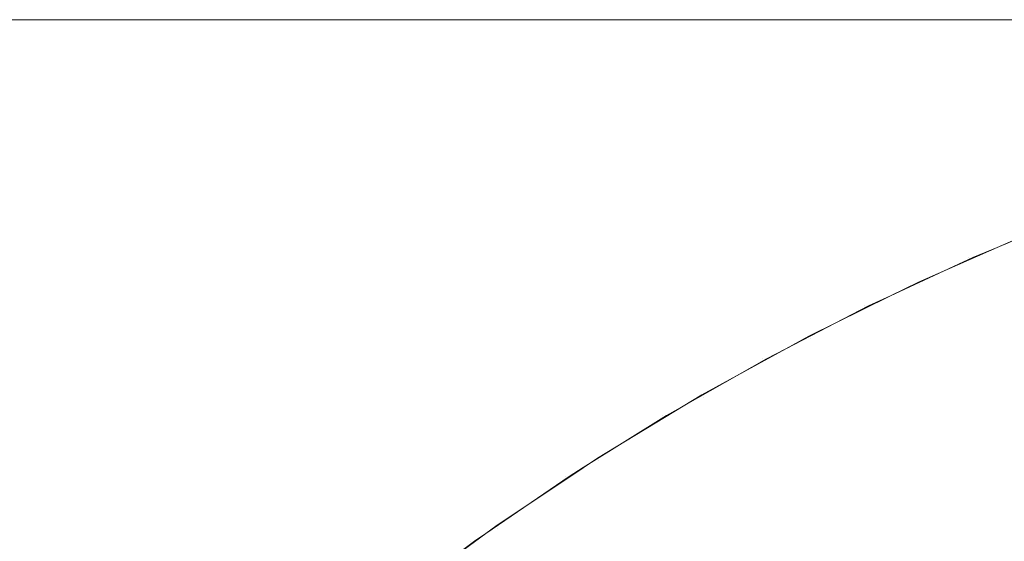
# Model space of a CAD drawing. Header units: centimetres. Extents: x -25.9 to 27.4, y -28.2 to -26.4.
# Tile 148 of 199: x 9.4971 to 9.5322, y -26.3786 to -26.36. Entities that reach past the tile are written whole.
import ezdxf

# ---------------------------------------------------------------- set-up
doc = ezdxf.new("R2010")
doc.units = ezdxf.units.CM
doc.header["$LTSCALE"] = 2.54
doc.layers.add('Lucido design-1', color=7, linetype='Continuous')

# ---------------------------------------------------------------- blocks, each defined once
blk = doc.blocks.new('Gruppo-4-1')
at = {"color": 7, "linetype": 'Continuous', "lineweight": 9}
for points, invisible_edges in [([(27.271439, -26.360047, 540.423108), (27.271439, -26.36, 540.420033), (-25.828561, -26.36, 540.420033), (-25.828561, -26.360047, 540.423108)], 8), ([(9.371439, -26.36, 540.220033), (-25.828561, -26.36, 540.420033), (27.271439, -26.36, 540.420033)], 9), ([(-25.828561, -26.360047, 540.423108), (-25.828561, -26.360114, 540.424394), (27.271439, -26.360114, 540.424394), (27.271439, -26.360047, 540.423108)], 10), ([(27.271439, -26.360261, 540.427254), (27.271439, -26.360114, 540.424394), (-25.828561, -26.360114, 540.424394), (-25.828561, -26.360261, 540.427254)], 10), ([(27.271439, -26.36, 540.420033), (9.379927, -26.36, 540.219853), (9.371439, -26.36, 540.220033)], 9), ([(9.3884, -26.36, 540.219313), (9.379927, -26.36, 540.219853), (27.271439, -26.36, 540.420033)], 10), ([(9.396842, -26.36, 540.218414), (9.3884, -26.36, 540.219313), (27.271439, -26.36, 540.420033)], 10), ([(27.271439, -26.36, 540.420033), (9.405239, -26.36, 540.217157), (9.396842, -26.36, 540.218414)], 9), ([(9.413574, -26.36, 540.215544), (9.405239, -26.36, 540.217157), (27.271439, -26.36, 540.420033)], 10), ([(27.271439, -26.36, 540.420033), (9.421834, -26.36, 540.21358), (9.413574, -26.36, 540.215544)], 9), ([(27.271439, -26.36, 540.420033), (9.430003, -26.36, 540.211267), (9.421834, -26.36, 540.21358)], 9), ([(9.438067, -26.36, 540.208609), (9.430003, -26.36, 540.211267), (27.271439, -26.36, 540.420033)], 10), ([(27.271439, -26.36, 540.420033), (9.44601, -26.36, 540.205611), (9.438067, -26.36, 540.208609)], 9), ([(9.453819, -26.36, 540.202279), (9.44601, -26.36, 540.205611), (27.271439, -26.36, 540.420033)], 10), ([(27.271439, -26.36, 540.420033), (9.461479, -26.36, 540.198619), (9.453819, -26.36, 540.202279)], 9), ([(9.468978, -26.36, 540.194636), (9.461479, -26.36, 540.198619), (27.271439, -26.36, 540.420033)], 10), ([(27.271439, -26.36, 540.420033), (9.4763, -26.36, 540.190339), (9.468978, -26.36, 540.194636)], 9), ([(9.483434, -26.36, 540.185735), (9.4763, -26.36, 540.190339), (27.271439, -26.36, 540.420033)], 10), ([(27.271439, -26.36, 540.420033), (9.490365, -26.36, 540.180833), (9.483434, -26.36, 540.185735)], 9), ([(9.497083, -26.36, 540.175641), (9.490365, -26.36, 540.180833), (27.271439, -26.36, 540.420033)], 10), ([(9.494344, -26.360095, 540.172248), (9.500693, -26.360095, 540.166895), (9.497963, -26.360361, 540.163793), (9.491747, -26.360361, 540.169033)], 15), ([(9.497083, -26.36, 540.175641), (9.503574, -26.36, 540.170168), (9.500693, -26.360095, 540.166895), (9.494344, -26.360095, 540.172248)], 14), ([(9.503574, -26.36, 540.170168), (9.497083, -26.36, 540.175641), (27.271439, -26.36, 540.420033)], 10), ([(9.500693, -26.360095, 540.166895), (9.50681, -26.360095, 540.161277), (9.50395, -26.360361, 540.158294), (9.497963, -26.360361, 540.163793)], 15), ([(9.503574, -26.36, 540.170168), (9.509826, -26.36, 540.164425), (9.50681, -26.360095, 540.161277), (9.500693, -26.360095, 540.166895)], 14), ([(27.271439, -26.36, 540.420033), (9.509826, -26.36, 540.164425), (9.503574, -26.36, 540.170168)], 9), ([(9.50681, -26.360095, 540.161277), (9.512682, -26.360095, 540.155404), (9.509699, -26.360361, 540.152545), (9.50395, -26.360361, 540.158294)], 15), ([(9.509826, -26.36, 540.164425), (9.51583, -26.36, 540.158421), (9.512682, -26.360095, 540.155404), (9.50681, -26.360095, 540.161277)], 14), ([(9.512682, -26.360095, 540.155404), (9.5183, -26.360095, 540.149288), (9.515198, -26.360361, 540.146558), (9.509699, -26.360361, 540.152545)], 15), ([(9.51583, -26.36, 540.158421), (9.509826, -26.36, 540.164425), (27.271439, -26.36, 540.420033)], 10), ([(9.51583, -26.36, 540.158421), (9.521573, -26.36, 540.152168), (9.5183, -26.360095, 540.149288), (9.512682, -26.360095, 540.155404)], 14), ([(9.5183, -26.360095, 540.149288), (9.523654, -26.360095, 540.142938), (9.520438, -26.360361, 540.140342), (9.515198, -26.360361, 540.146558)], 15), ([(27.271439, -26.36, 540.420033), (9.521573, -26.36, 540.152168), (9.51583, -26.36, 540.158421)], 9), ([(9.521573, -26.36, 540.152168), (9.527046, -26.36, 540.145677), (9.523654, -26.360095, 540.142938), (9.5183, -26.360095, 540.149288)], 14), ([(9.523654, -26.360095, 540.142938), (9.528733, -26.360095, 540.136368), (9.52541, -26.360361, 540.13391), (9.520438, -26.360361, 540.140342)], 15), ([(9.527046, -26.36, 540.145677), (9.521573, -26.36, 540.152168), (27.271439, -26.36, 540.420033)], 10), ([(9.527046, -26.36, 540.145677), (9.532238, -26.36, 540.13896), (9.528733, -26.360095, 540.136368), (9.523654, -26.360095, 540.142938)], 14), ([(9.528733, -26.360095, 540.136368), (9.533528, -26.360095, 540.129587), (9.530104, -26.360361, 540.127273), (9.52541, -26.360361, 540.13391)], 15), ([(27.271439, -26.36, 540.420033), (9.532238, -26.36, 540.13896), (9.527046, -26.36, 540.145677)], 9), ([(9.532238, -26.36, 540.13896), (9.537141, -26.36, 540.132028), (9.533528, -26.360095, 540.129587), (9.528733, -26.360095, 540.136368)], 14), ([(9.533528, -26.360095, 540.129587), (9.538032, -26.360095, 540.122609), (9.534513, -26.360361, 540.120442), (9.530104, -26.360361, 540.127273)], 15), ([(-25.828561, -26.360261, 540.427254), (-25.828561, -26.3604, 540.428747), (27.271439, -26.3604, 540.428747), (27.271439, -26.360261, 540.427254)], 10), ([(27.271439, -26.360647, 540.43139), (27.271439, -26.3604, 540.428747), (-25.828561, -26.3604, 540.428747), (-25.828561, -26.360647, 540.43139)], 10), ([(9.491747, -26.360361, 540.169033), (9.497963, -26.360361, 540.163793), (9.495245, -26.360798, 540.160704), (9.489163, -26.360798, 540.165832)], 15), ([(9.497963, -26.360361, 540.163793), (9.50395, -26.360361, 540.158294), (9.501103, -26.360798, 540.155323), (9.495245, -26.360798, 540.160704)], 15), ([(9.50395, -26.360361, 540.158294), (9.509699, -26.360361, 540.152545), (9.506728, -26.360798, 540.149698), (9.501103, -26.360798, 540.155323)], 15), ([(9.509699, -26.360361, 540.152545), (9.515198, -26.360361, 540.146558), (9.51211, -26.360798, 540.143839), (9.506728, -26.360798, 540.149698)], 15), ([(9.515198, -26.360361, 540.146558), (9.520438, -26.360361, 540.140342), (9.517237, -26.360798, 540.137758), (9.51211, -26.360798, 540.143839)], 15), ([(9.520438, -26.360361, 540.140342), (9.52541, -26.360361, 540.13391), (9.522102, -26.360798, 540.131464), (9.517237, -26.360798, 540.137758)], 15), ([(9.52541, -26.360361, 540.13391), (9.530104, -26.360361, 540.127273), (9.526696, -26.360798, 540.124969), (9.522102, -26.360798, 540.131464)], 15), ([(9.530104, -26.360361, 540.127273), (9.534513, -26.360361, 540.120442), (9.531009, -26.360798, 540.118285), (9.526696, -26.360798, 540.124969)], 15), ([(9.534513, -26.360361, 540.120442), (9.538627, -26.360361, 540.113431), (9.535036, -26.360798, 540.111424), (9.531009, -26.360798, 540.118285)], 15), ([(-25.828561, -26.360647, 540.43139), (-25.828561, -26.360876, 540.433083), (27.271439, -26.360876, 540.433083), (27.271439, -26.360647, 540.43139)], 10), ([(27.271439, -26.361205, 540.435511), (27.271439, -26.360876, 540.433083), (-25.828561, -26.360876, 540.433083), (-25.828561, -26.361205, 540.435511)], 10), ([(9.495245, -26.360798, 540.160704), (9.501103, -26.360798, 540.155323), (9.498274, -26.361404, 540.152371), (9.492543, -26.361404, 540.157635)], 15), ([(9.501103, -26.360798, 540.155323), (9.506728, -26.360798, 540.149698), (9.503776, -26.361404, 540.146869), (9.498274, -26.361404, 540.152371)], 15), ([(9.506728, -26.360798, 540.149698), (9.51211, -26.360798, 540.143839), (9.50904, -26.361404, 540.141138), (9.503776, -26.361404, 540.146869)], 15), ([(9.51211, -26.360798, 540.143839), (9.517237, -26.360798, 540.137758), (9.514056, -26.361404, 540.135189), (9.50904, -26.361404, 540.141138)], 15), ([(9.517237, -26.360798, 540.137758), (9.522102, -26.360798, 540.131464), (9.518814, -26.361404, 540.129032), (9.514056, -26.361404, 540.135189)], 15), ([(9.522102, -26.360798, 540.131464), (9.526696, -26.360798, 540.124969), (9.523308, -26.361404, 540.122679), (9.518814, -26.361404, 540.129032)], 15), ([(9.526696, -26.360798, 540.124969), (9.531009, -26.360798, 540.118285), (9.527527, -26.361404, 540.116141), (9.523308, -26.361404, 540.122679)], 15), ([(9.531009, -26.360798, 540.118285), (9.535036, -26.360798, 540.111424), (9.531466, -26.361404, 540.10943), (9.527527, -26.361404, 540.116141)], 15), ([(9.535036, -26.360798, 540.111424), (9.538767, -26.360798, 540.104399), (9.535115, -26.361404, 540.102558), (9.531466, -26.361404, 540.10943)], 15), ([(-25.828561, -26.361205, 540.435511), (-25.828561, -26.36154, 540.437394), (27.271439, -26.36154, 540.437394), (27.271439, -26.361205, 540.435511)], 10), ([(27.271439, -26.361935, 540.439608), (27.271439, -26.36154, 540.437394), (-25.828561, -26.36154, 540.437394), (-25.828561, -26.361935, 540.439608)], 10), ([(9.492543, -26.361404, 540.157635), (9.498274, -26.361404, 540.152371), (9.495466, -26.362177, 540.149442), (9.489862, -26.362177, 540.154589)], 15), ([(9.498274, -26.361404, 540.152371), (9.503776, -26.361404, 540.146869), (9.500847, -26.362177, 540.144061), (9.495466, -26.362177, 540.149442)], 15), ([(9.503776, -26.361404, 540.146869), (9.50904, -26.361404, 540.141138), (9.505994, -26.362177, 540.138457), (9.500847, -26.362177, 540.144061)], 15), ([(9.50904, -26.361404, 540.141138), (9.514056, -26.361404, 540.135189), (9.510899, -26.362177, 540.13264), (9.505994, -26.362177, 540.138457)], 15), ([(9.514056, -26.361404, 540.135189), (9.518814, -26.361404, 540.129032), (9.515552, -26.362177, 540.126619), (9.510899, -26.362177, 540.13264)], 15), ([(9.518814, -26.361404, 540.129032), (9.523308, -26.361404, 540.122679), (9.519946, -26.362177, 540.120407), (9.515552, -26.362177, 540.126619)], 15), ([(9.523308, -26.361404, 540.122679), (9.527527, -26.361404, 540.116141), (9.524072, -26.362177, 540.114014), (9.519946, -26.362177, 540.120407)], 15), ([(9.527527, -26.361404, 540.116141), (9.531466, -26.361404, 540.10943), (9.527924, -26.362177, 540.107451), (9.524072, -26.362177, 540.114014)], 15), ([(9.531466, -26.361404, 540.10943), (9.535115, -26.361404, 540.102558), (9.531493, -26.362177, 540.100731), (9.527924, -26.362177, 540.107451)], 15), ([(9.535115, -26.361404, 540.102558), (9.53847, -26.361404, 540.095537), (9.534773, -26.362177, 540.093865), (9.531493, -26.362177, 540.100731)], 15), ([(-25.828561, -26.361935, 540.439608), (-25.828561, -26.362392, 540.441673), (27.271439, -26.362392, 540.441673), (27.271439, -26.361935, 540.439608)], 10), ([(9.495466, -26.362177, 540.149442), (9.500847, -26.362177, 540.144061), (9.497946, -26.363117, 540.141281), (9.492686, -26.363117, 540.146541)], 15), ([(9.500847, -26.362177, 540.144061), (9.505994, -26.362177, 540.138457), (9.502978, -26.363117, 540.135802), (9.497946, -26.363117, 540.141281)], 15), ([(9.505994, -26.362177, 540.138457), (9.510899, -26.362177, 540.13264), (9.507772, -26.363117, 540.130115), (9.502978, -26.363117, 540.135802)], 15), ([(9.510899, -26.362177, 540.13264), (9.515552, -26.362177, 540.126619), (9.512322, -26.363117, 540.12423), (9.507772, -26.363117, 540.130115)], 15), ([(9.515552, -26.362177, 540.126619), (9.519946, -26.362177, 540.120407), (9.516617, -26.363117, 540.118157), (9.512322, -26.363117, 540.12423)], 15), ([(9.519946, -26.362177, 540.120407), (9.524072, -26.362177, 540.114014), (9.520651, -26.363117, 540.111907), (9.516617, -26.363117, 540.118157)], 15), ([(9.524072, -26.362177, 540.114014), (9.527924, -26.362177, 540.107451), (9.524415, -26.363117, 540.105491), (9.520651, -26.363117, 540.111907)], 15), ([(9.527924, -26.362177, 540.107451), (9.531493, -26.362177, 540.100731), (9.527904, -26.363117, 540.098922), (9.524415, -26.363117, 540.105491)], 15), ([(9.531493, -26.362177, 540.100731), (9.534773, -26.362177, 540.093865), (9.531112, -26.363117, 540.09221), (9.527904, -26.363117, 540.098922)], 15), ([(9.534773, -26.362177, 540.093865), (9.53776, -26.362177, 540.086867), (9.534031, -26.363117, 540.085368), (9.531112, -26.363117, 540.09221)], 15), ([(27.271439, -26.362835, 540.443675), (27.271439, -26.362392, 540.441673), (-25.828561, -26.362392, 540.441673), (-25.828561, -26.362835, 540.443675)], 10), ([(-25.828561, -26.362835, 540.443675), (-25.828561, -26.363428, 540.44591), (27.271439, -26.363428, 540.44591), (27.271439, -26.362835, 540.443675)], 10), ([(9.492686, -26.363117, 540.146541), (9.497946, -26.363117, 540.141281), (9.495078, -26.36422, 540.138532), (9.489937, -26.36422, 540.143672)], 15), ([(9.497946, -26.363117, 540.141281), (9.502978, -26.363117, 540.135802), (9.499995, -26.36422, 540.133178), (9.495078, -26.36422, 540.138532)], 15), ([(9.502978, -26.363117, 540.135802), (9.507772, -26.363117, 540.130115), (9.504681, -26.36422, 540.12762), (9.499995, -26.36422, 540.133178)], 15), ([(9.507772, -26.363117, 540.130115), (9.512322, -26.363117, 540.12423), (9.509127, -26.36422, 540.121868), (9.504681, -26.36422, 540.12762)], 15), ([(9.512322, -26.363117, 540.12423), (9.516617, -26.363117, 540.118157), (9.513325, -26.36422, 540.115932), (9.509127, -26.36422, 540.121868)], 15), ([(9.516617, -26.363117, 540.118157), (9.520651, -26.363117, 540.111907), (9.517268, -26.36422, 540.109824), (9.513325, -26.36422, 540.115932)], 15), ([(9.520651, -26.363117, 540.111907), (9.524415, -26.363117, 540.105491), (9.520947, -26.36422, 540.103554), (9.517268, -26.36422, 540.109824)], 15), ([(9.524415, -26.363117, 540.105491), (9.527904, -26.363117, 540.098922), (9.524357, -26.36422, 540.097133), (9.520947, -26.36422, 540.103554)], 15), ([(9.527904, -26.363117, 540.098922), (9.531112, -26.363117, 540.09221), (9.527491, -26.36422, 540.090574), (9.524357, -26.36422, 540.097133)], 15), ([(9.531112, -26.363117, 540.09221), (9.534031, -26.363117, 540.085368), (9.530345, -26.36422, 540.083887), (9.527491, -26.36422, 540.090574)], 15), ([(9.534031, -26.363117, 540.085368), (9.536657, -26.363117, 540.078409), (9.532911, -26.36422, 540.077085), (9.530345, -26.36422, 540.083887)], 15), ([(27.271439, -26.363905, 540.447705), (27.271439, -26.363428, 540.44591), (-25.828561, -26.363428, 540.44591), (-25.828561, -26.363905, 540.447705)], 10), ([(-25.828561, -26.363905, 540.447705), (-25.828561, -26.364648, 540.450098), (27.271439, -26.364648, 540.450098), (27.271439, -26.363905, 540.447705)], 10), ([(9.495078, -26.36422, 540.138532), (9.499995, -26.36422, 540.133178), (9.497052, -26.365486, 540.130587), (9.492247, -26.365486, 540.135819)], 15), ([(9.499995, -26.36422, 540.133178), (9.504681, -26.36422, 540.12762), (9.501631, -26.365486, 540.125157), (9.497052, -26.365486, 540.130587)], 15), ([(9.504681, -26.36422, 540.12762), (9.509127, -26.36422, 540.121868), (9.505975, -26.365486, 540.119536), (9.501631, -26.365486, 540.125157)], 15), ([(9.509127, -26.36422, 540.121868), (9.513325, -26.36422, 540.115932), (9.510077, -26.365486, 540.113737), (9.505975, -26.365486, 540.119536)], 15), ([(9.513325, -26.36422, 540.115932), (9.517268, -26.36422, 540.109824), (9.513929, -26.365486, 540.107768), (9.510077, -26.365486, 540.113737)], 15), ([(9.517268, -26.36422, 540.109824), (9.520947, -26.36422, 540.103554), (9.517524, -26.365486, 540.101642), (9.513929, -26.365486, 540.107768)], 15), ([(9.520947, -26.36422, 540.103554), (9.524357, -26.36422, 540.097133), (9.520856, -26.365486, 540.095368), (9.517524, -26.365486, 540.101642)], 15), ([(9.524357, -26.36422, 540.097133), (9.527491, -26.36422, 540.090574), (9.523919, -26.365486, 540.088959), (9.520856, -26.365486, 540.095368)], 15), ([(9.527491, -26.36422, 540.090574), (9.530345, -26.36422, 540.083887), (9.526707, -26.365486, 540.082425), (9.523919, -26.365486, 540.088959)], 15), ([(9.530345, -26.36422, 540.083887), (9.532911, -26.36422, 540.077085), (9.529215, -26.365486, 540.075779), (9.526707, -26.365486, 540.082425)], 15), ([(9.532911, -26.36422, 540.077085), (9.535187, -26.36422, 540.070181), (9.531439, -26.365486, 540.069033), (9.529215, -26.365486, 540.075779)], 15), ([(9.535187, -26.36422, 540.070181), (9.537168, -26.36422, 540.063186), (9.533374, -26.365486, 540.062198), (9.531439, -26.365486, 540.069033)], 15), ([(27.271439, -26.365143, 540.45169), (27.271439, -26.364648, 540.450098), (-25.828561, -26.364648, 540.450098), (-25.828561, -26.365143, 540.45169)], 10), ([(-25.828561, -26.365143, 540.45169), (-25.828561, -26.36605, 540.454229), (27.271439, -26.36605, 540.454229), (27.271439, -26.365143, 540.45169)], 10), ([(9.497052, -26.365486, 540.130587), (9.501631, -26.365486, 540.125157), (9.498626, -26.36691, 540.12273), (9.494153, -26.36691, 540.128036)], 15), ([(9.501631, -26.365486, 540.125157), (9.505975, -26.365486, 540.119536), (9.50287, -26.36691, 540.11724), (9.498626, -26.36691, 540.12273)], 15), ([(9.505975, -26.365486, 540.119536), (9.510077, -26.365486, 540.113737), (9.506878, -26.36691, 540.111574), (9.50287, -26.36691, 540.11724)], 15), ([(9.510077, -26.365486, 540.113737), (9.513929, -26.365486, 540.107768), (9.510641, -26.36691, 540.105743), (9.506878, -26.36691, 540.111574)], 15), ([(9.513929, -26.365486, 540.107768), (9.517524, -26.365486, 540.101642), (9.514153, -26.36691, 540.099758), (9.510641, -26.36691, 540.105743)], 15), ([(9.517524, -26.365486, 540.101642), (9.520856, -26.365486, 540.095368), (9.517408, -26.36691, 540.09363), (9.514153, -26.36691, 540.099758)], 15), ([(9.520856, -26.365486, 540.095368), (9.523919, -26.365486, 540.088959), (9.5204, -26.36691, 540.087368), (9.517408, -26.36691, 540.09363)], 15), ([(9.523919, -26.365486, 540.088959), (9.526707, -26.365486, 540.082425), (9.523123, -26.36691, 540.080985), (9.5204, -26.36691, 540.087368)], 15), ([(9.526707, -26.365486, 540.082425), (9.529215, -26.365486, 540.075779), (9.525574, -26.36691, 540.074493), (9.523123, -26.36691, 540.080985)], 15), ([(9.529215, -26.365486, 540.075779), (9.531439, -26.365486, 540.069033), (9.527746, -26.36691, 540.067902), (9.525574, -26.36691, 540.074493)], 15), ([(9.531439, -26.365486, 540.069033), (9.533374, -26.365486, 540.062198), (9.529637, -26.36691, 540.061225), (9.527746, -26.36691, 540.067902)], 15), ([(9.533374, -26.365486, 540.062198), (9.535018, -26.365486, 540.055287), (9.531242, -26.36691, 540.054474), (9.529637, -26.36691, 540.061225)], 15), ([(9.535018, -26.365486, 540.055287), (9.536366, -26.365486, 540.048313), (9.53256, -26.36691, 540.04766), (9.531242, -26.36691, 540.054474)], 15), ([(27.271439, -26.366548, 540.455624), (27.271439, -26.36605, 540.454229), (-25.828561, -26.36605, 540.454229), (-25.828561, -26.366548, 540.455624)], 10), ([(-25.828561, -26.366548, 540.455624), (-25.828561, -26.367629, 540.458295), (27.271439, -26.367629, 540.458295), (27.271439, -26.366548, 540.455624)], 10), ([(9.494153, -26.36691, 540.128036), (9.498626, -26.36691, 540.12273), (9.495672, -26.36849, 540.120345), (9.491303, -26.36849, 540.125527)], 15), ([(9.498626, -26.36691, 540.12273), (9.50287, -26.36691, 540.11724), (9.499818, -26.36849, 540.114982), (9.495672, -26.36849, 540.120345)], 15), ([(9.50287, -26.36691, 540.11724), (9.506878, -26.36691, 540.111574), (9.503732, -26.36849, 540.109448), (9.499818, -26.36849, 540.114982)], 15), ([(9.506878, -26.36691, 540.111574), (9.510641, -26.36691, 540.105743), (9.507408, -26.36849, 540.103753), (9.503732, -26.36849, 540.109448)], 15), ([(9.510641, -26.36691, 540.105743), (9.514153, -26.36691, 540.099758), (9.510838, -26.36849, 540.097907), (9.507408, -26.36849, 540.103753)], 15), ([(9.514153, -26.36691, 540.099758), (9.517408, -26.36691, 540.09363), (9.514018, -26.36849, 540.09192), (9.510838, -26.36849, 540.097907)], 15), ([(9.517408, -26.36691, 540.09363), (9.5204, -26.36691, 540.087368), (9.51694, -26.36849, 540.085804), (9.514018, -26.36849, 540.09192)], 15), ([(9.5204, -26.36691, 540.087368), (9.523123, -26.36691, 540.080985), (9.5196, -26.36849, 540.07957), (9.51694, -26.36849, 540.085804)], 15), ([(9.523123, -26.36691, 540.080985), (9.525574, -26.36691, 540.074493), (9.521994, -26.36849, 540.073228), (9.5196, -26.36849, 540.07957)], 15), ([(9.525574, -26.36691, 540.074493), (9.527746, -26.36691, 540.067902), (9.524116, -26.36849, 540.06679), (9.521994, -26.36849, 540.073228)], 15), ([(9.527746, -26.36691, 540.067902), (9.529637, -26.36691, 540.061225), (9.525963, -26.36849, 540.060268), (9.524116, -26.36849, 540.06679)], 15), ([(9.529637, -26.36691, 540.061225), (9.531242, -26.36691, 540.054474), (9.527531, -26.36849, 540.053674), (9.525963, -26.36849, 540.060268)], 15), ([(9.531242, -26.36691, 540.054474), (9.53256, -26.36691, 540.04766), (9.528818, -26.36849, 540.047019), (9.527531, -26.36849, 540.053674)], 15), ([(9.53256, -26.36691, 540.04766), (9.533587, -26.36691, 540.040797), (9.529822, -26.36849, 540.040315), (9.528818, -26.36849, 540.047019)], 15), ([(9.533587, -26.36691, 540.040797), (9.534323, -26.36691, 540.033897), (9.53054, -26.36849, 540.033575), (9.529822, -26.36849, 540.040315)], 15), ([(9.534323, -26.36691, 540.033897), (9.534764, -26.36691, 540.026971), (9.530971, -26.36849, 540.02681), (9.53054, -26.36849, 540.033575)], 15), ([(9.530971, -26.36849, 540.02681), (9.534764, -26.36691, 540.026971), (9.534912, -26.36691, 540.020033), (9.531979, -26.368131, 540.020033)], 11), ([(9.53317, -26.367612, 539.820033), (9.531979, -26.368131, 540.020033), (9.534912, -26.36691, 540.020033)], 9), ([(9.53317, -26.367612, 539.820033), (9.531982, -26.368135, 539.820033), (9.531979, -26.368131, 540.020033)], 10), ([(9.531982, -26.368135, 539.820033), (9.53317, -26.367612, 539.820033), (9.533207, -26.3677, 539.815674)], 10), ([(27.271439, -26.368117, 540.459498), (27.271439, -26.367629, 540.458295), (-25.828561, -26.367629, 540.458295), (-25.828561, -26.368117, 540.459498)], 10), ([(9.533207, -26.3677, 539.815674), (9.529217, -26.369455, 539.815674), (9.529177, -26.369369, 539.820033), (9.531982, -26.368135, 539.820033)], 11), ([(9.529217, -26.369455, 539.815674), (9.533207, -26.3677, 539.815674), (9.533308, -26.367946, 539.811541), (9.529329, -26.369697, 539.811541)], 15), ([(9.529329, -26.369697, 539.811541), (9.533308, -26.367946, 539.811541), (9.533476, -26.368349, 539.807427), (9.529514, -26.370092, 539.807427)], 15), ([(-25.828561, -26.368117, 540.459498), (-25.828561, -26.369385, 540.462288), (27.271439, -26.369385, 540.462288), (27.271439, -26.368117, 540.459498)], 10), ([(9.531115, -26.36849, 540.020033), (9.531982, -26.368135, 539.820033), (9.529177, -26.369369, 539.820033)], 9), ([(9.531979, -26.368131, 540.020033), (9.531115, -26.36849, 540.020033), (9.530971, -26.36849, 540.02681)], 10), ([(9.531115, -26.36849, 540.020033), (9.531979, -26.368131, 540.020033), (9.531982, -26.368135, 539.820033)], 10), ([(9.495672, -26.36849, 540.120345), (9.499818, -26.36849, 540.114982), (9.496823, -26.370224, 540.112767), (9.492774, -26.370224, 540.118005)], 15), ([(9.499818, -26.36849, 540.114982), (9.503732, -26.36849, 540.109448), (9.500645, -26.370224, 540.107362), (9.496823, -26.370224, 540.112767)], 15), ([(9.503732, -26.36849, 540.109448), (9.507408, -26.36849, 540.103753), (9.504235, -26.370224, 540.1018), (9.500645, -26.370224, 540.107362)], 15), ([(9.507408, -26.36849, 540.103753), (9.510838, -26.36849, 540.097907), (9.507586, -26.370224, 540.09609), (9.504235, -26.370224, 540.1018)], 15), ([(9.510838, -26.36849, 540.097907), (9.514018, -26.36849, 540.09192), (9.510691, -26.370224, 540.090243), (9.507586, -26.370224, 540.09609)], 15), ([(9.514018, -26.36849, 540.09192), (9.51694, -26.36849, 540.085804), (9.513546, -26.370224, 540.08427), (9.510691, -26.370224, 540.090243)], 15), ([(9.51694, -26.36849, 540.085804), (9.5196, -26.36849, 540.07957), (9.516144, -26.370224, 540.078181), (9.513546, -26.370224, 540.08427)], 15), ([(9.5196, -26.36849, 540.07957), (9.521994, -26.36849, 540.073228), (9.518481, -26.370224, 540.071987), (9.516144, -26.370224, 540.078181)], 15), ([(9.521994, -26.36849, 540.073228), (9.524116, -26.36849, 540.06679), (9.520554, -26.370224, 540.065699), (9.518481, -26.370224, 540.071987)], 15), ([(9.524116, -26.36849, 540.06679), (9.525963, -26.36849, 540.060268), (9.522357, -26.370224, 540.05933), (9.520554, -26.370224, 540.065699)], 15), ([(9.525963, -26.36849, 540.060268), (9.527531, -26.36849, 540.053674), (9.523889, -26.370224, 540.052889), (9.522357, -26.370224, 540.05933)], 15), ([(9.527531, -26.36849, 540.053674), (9.528818, -26.36849, 540.047019), (9.525146, -26.370224, 540.046389), (9.523889, -26.370224, 540.052889)], 15), ([(9.528818, -26.36849, 540.047019), (9.529822, -26.36849, 540.040315), (9.526126, -26.370224, 540.039842), (9.525146, -26.370224, 540.046389)], 15), ([(9.529822, -26.36849, 540.040315), (9.53054, -26.36849, 540.033575), (9.526828, -26.370224, 540.033259), (9.526126, -26.370224, 540.039842)], 15), ([(9.53054, -26.36849, 540.033575), (9.530971, -26.36849, 540.02681), (9.527249, -26.370224, 540.026652), (9.526828, -26.370224, 540.033259)], 15), ([(9.527249, -26.370224, 540.026652), (9.530971, -26.36849, 540.02681), (9.531115, -26.36849, 540.020033), (9.52817, -26.369861, 540.020033)], 11), ([(9.529177, -26.369369, 539.820033), (9.52817, -26.369861, 540.020033), (9.531115, -26.36849, 540.020033)], 9), ([(9.529514, -26.370092, 539.807427), (9.533476, -26.368349, 539.807427), (9.533707, -26.368909, 539.803337), (9.52977, -26.370641, 539.803337)], 15), ([(9.52977, -26.370641, 539.803337), (9.533707, -26.368909, 539.803337), (9.534003, -26.369624, 539.79928), (9.530097, -26.371342, 539.79928)], 15), ([(9.529177, -26.369369, 539.820033), (9.528172, -26.369865, 539.820033), (9.52817, -26.369861, 540.020033)], 10), ([(9.528172, -26.369865, 539.820033), (9.529177, -26.369369, 539.820033), (9.529217, -26.369455, 539.815674)], 10), ([(27.271439, -26.369848, 540.463308), (27.271439, -26.369385, 540.462288), (-25.828561, -26.369385, 540.462288), (-25.828561, -26.369848, 540.463308)], 10), ([(9.529217, -26.369455, 539.815674), (9.525308, -26.371383, 539.815674), (9.525264, -26.371299, 539.820033), (9.528172, -26.369865, 539.820033)], 11), ([(9.525308, -26.371383, 539.815674), (9.529217, -26.369455, 539.815674), (9.529329, -26.369697, 539.811541), (9.525431, -26.371619, 539.811541)], 15), ([(9.525431, -26.371619, 539.811541), (9.529329, -26.369697, 539.811541), (9.529514, -26.370092, 539.807427), (9.525632, -26.372007, 539.807427)], 15), ([(9.530097, -26.371342, 539.79928), (9.534003, -26.369624, 539.79928), (9.534363, -26.370492, 539.795262), (9.530494, -26.372194, 539.795262)], 15), ([(-25.828561, -26.369848, 540.463308), (-25.828561, -26.371313, 540.466201), (27.271439, -26.371313, 540.466201), (27.271439, -26.369848, 540.463308)], 10), ([(9.52739, -26.370224, 540.020033), (9.528172, -26.369865, 539.820033), (9.525264, -26.371299, 539.820033)], 9), ([(9.52817, -26.369861, 540.020033), (9.52739, -26.370224, 540.020033), (9.527249, -26.370224, 540.026652)], 10), ([(9.52739, -26.370224, 540.020033), (9.52817, -26.369861, 540.020033), (9.528172, -26.369865, 539.820033)], 10), ([(9.496823, -26.370224, 540.112767), (9.500645, -26.370224, 540.107362), (9.497623, -26.372108, 540.105319), (9.49389, -26.372108, 540.110598)], 15), ([(9.500645, -26.370224, 540.107362), (9.504235, -26.370224, 540.1018), (9.501129, -26.372108, 540.099887), (9.497623, -26.372108, 540.105319)], 15), ([(9.504235, -26.370224, 540.1018), (9.507586, -26.370224, 540.09609), (9.504401, -26.372108, 540.094311), (9.501129, -26.372108, 540.099887)], 15), ([(9.507586, -26.370224, 540.09609), (9.510691, -26.370224, 540.090243), (9.507434, -26.372108, 540.088601), (9.504401, -26.372108, 540.094311)], 15), ([(9.510691, -26.370224, 540.090243), (9.513546, -26.370224, 540.08427), (9.510222, -26.372108, 540.082767), (9.507434, -26.372108, 540.088601)], 15), ([(9.513546, -26.370224, 540.08427), (9.516144, -26.370224, 540.078181), (9.512759, -26.372108, 540.076821), (9.510222, -26.372108, 540.082767)], 15), ([(9.516144, -26.370224, 540.078181), (9.518481, -26.370224, 540.071987), (9.515042, -26.372108, 540.070772), (9.512759, -26.372108, 540.076821)], 15), ([(9.518481, -26.370224, 540.071987), (9.520554, -26.370224, 540.065699), (9.517066, -26.372108, 540.064631), (9.515042, -26.372108, 540.070772)], 15), ([(9.520554, -26.370224, 540.065699), (9.522357, -26.370224, 540.05933), (9.518827, -26.372108, 540.05841), (9.517066, -26.372108, 540.064631)], 15), ([(9.522357, -26.370224, 540.05933), (9.523889, -26.370224, 540.052889), (9.520323, -26.372108, 540.052121), (9.518827, -26.372108, 540.05841)], 15), ([(9.523889, -26.370224, 540.052889), (9.525146, -26.370224, 540.046389), (9.521551, -26.372108, 540.045773), (9.520323, -26.372108, 540.052121)], 15), ([(9.525146, -26.370224, 540.046389), (9.526126, -26.370224, 540.039842), (9.522508, -26.372108, 540.039379), (9.521551, -26.372108, 540.045773)], 15), ([(9.526126, -26.370224, 540.039842), (9.526828, -26.370224, 540.033259), (9.523193, -26.372108, 540.03295), (9.522508, -26.372108, 540.039379)], 15), ([(9.526828, -26.370224, 540.033259), (9.527249, -26.370224, 540.026652), (9.523605, -26.372108, 540.026497), (9.523193, -26.372108, 540.03295)], 15), ([(9.523605, -26.372108, 540.026497), (9.527249, -26.370224, 540.026652), (9.52739, -26.370224, 540.020033), (9.524433, -26.371751, 540.020033)], 11), ([(9.525264, -26.371299, 539.820033), (9.524433, -26.371751, 540.020033), (9.52739, -26.370224, 540.020033)], 9), ([(9.525632, -26.372007, 539.807427), (9.529514, -26.370092, 539.807427), (9.52977, -26.370641, 539.803337), (9.525912, -26.372544, 539.803337)], 15), ([(9.525912, -26.372544, 539.803337), (9.52977, -26.370641, 539.803337), (9.530097, -26.371342, 539.79928), (9.526269, -26.37323, 539.79928)], 15), ([(9.530494, -26.372194, 539.795262), (9.534363, -26.370492, 539.795262), (9.534785, -26.371511, 539.791289), (9.53096, -26.373194, 539.791289)], 15), ([(27.271439, -26.371739, 540.467045), (27.271439, -26.371313, 540.466201), (-25.828561, -26.371313, 540.466201), (-25.828561, -26.371739, 540.467045)], 10), ([(9.525308, -26.371383, 539.815674), (9.521486, -26.37348, 539.815674), (9.521439, -26.373397, 539.820033), (9.524435, -26.371754, 539.820033)], 11), ([(9.521486, -26.37348, 539.815674), (9.525308, -26.371383, 539.815674), (9.525431, -26.371619, 539.811541), (9.521619, -26.37371, 539.811541)], 15), ([(9.525264, -26.371299, 539.820033), (9.524435, -26.371754, 539.820033), (9.524433, -26.371751, 540.020033)], 10), ([(9.524435, -26.371754, 539.820033), (9.525264, -26.371299, 539.820033), (9.525308, -26.371383, 539.815674)], 10), ([(9.526269, -26.37323, 539.79928), (9.530097, -26.371342, 539.79928), (9.530494, -26.372194, 539.795262), (9.526703, -26.374064, 539.795262)], 15), ([(-25.828561, -26.371739, 540.467045), (-25.828561, -26.373409, 540.470027), (27.271439, -26.373409, 540.470027), (27.271439, -26.371739, 540.467045)], 10), ([(9.523742, -26.372108, 540.020033), (9.524435, -26.371754, 539.820033), (9.521439, -26.373397, 539.820033)], 9), ([(9.521619, -26.37371, 539.811541), (9.525431, -26.371619, 539.811541), (9.525632, -26.372007, 539.807427), (9.521837, -26.374088, 539.807427)], 15), ([(9.524433, -26.371751, 540.020033), (9.523742, -26.372108, 540.020033), (9.523605, -26.372108, 540.026497)], 10), ([(9.523742, -26.372108, 540.020033), (9.524433, -26.371751, 540.020033), (9.524435, -26.371754, 539.820033)], 10), ([(9.53096, -26.373194, 539.791289), (9.534785, -26.371511, 539.791289), (9.535269, -26.37268, 539.787368), (9.531495, -26.374341, 539.787368)], 15), ([(9.49389, -26.372108, 540.110598), (9.497623, -26.372108, 540.105319), (9.49467, -26.374138, 540.103324), (9.491024, -26.374138, 540.108479)], 15), ([(9.497623, -26.372108, 540.105319), (9.501129, -26.372108, 540.099887), (9.498094, -26.374138, 540.098018), (9.49467, -26.374138, 540.103324)], 15), ([(9.501129, -26.372108, 540.099887), (9.504401, -26.372108, 540.094311), (9.50129, -26.374138, 540.092573), (9.498094, -26.374138, 540.098018)], 15), ([(9.504401, -26.372108, 540.094311), (9.507434, -26.372108, 540.088601), (9.504251, -26.374138, 540.086996), (9.50129, -26.374138, 540.092573)], 15), ([(9.507434, -26.372108, 540.088601), (9.510222, -26.372108, 540.082767), (9.506974, -26.374138, 540.081299), (9.504251, -26.374138, 540.086996)], 15), ([(9.510222, -26.372108, 540.082767), (9.512759, -26.372108, 540.076821), (9.509452, -26.374138, 540.075492), (9.506974, -26.374138, 540.081299)], 15), ([(9.512759, -26.372108, 540.076821), (9.515042, -26.372108, 540.070772), (9.511681, -26.374138, 540.069584), (9.509452, -26.374138, 540.075492)], 15), ([(9.515042, -26.372108, 540.070772), (9.517066, -26.372108, 540.064631), (9.513658, -26.374138, 540.063588), (9.511681, -26.374138, 540.069584)], 15), ([(9.517066, -26.372108, 540.064631), (9.518827, -26.372108, 540.05841), (9.515378, -26.374138, 540.057512), (9.513658, -26.374138, 540.063588)], 15), ([(9.518827, -26.372108, 540.05841), (9.520323, -26.372108, 540.052121), (9.516839, -26.374138, 540.05137), (9.515378, -26.374138, 540.057512)], 15), ([(9.520323, -26.372108, 540.052121), (9.521551, -26.372108, 540.045773), (9.518038, -26.374138, 540.04517), (9.516839, -26.374138, 540.05137)], 15), ([(9.521551, -26.372108, 540.045773), (9.522508, -26.372108, 540.039379), (9.518973, -26.374138, 540.038926), (9.518038, -26.374138, 540.04517)], 15), ([(9.522508, -26.372108, 540.039379), (9.523193, -26.372108, 540.03295), (9.519642, -26.374138, 540.032647), (9.518973, -26.374138, 540.038926)], 15), ([(9.523193, -26.372108, 540.03295), (9.523605, -26.372108, 540.026497), (9.520044, -26.374138, 540.026346), (9.519642, -26.374138, 540.032647)], 15), ([(9.520044, -26.374138, 540.026346), (9.523605, -26.372108, 540.026497), (9.523742, -26.372108, 540.020033), (9.520775, -26.373798, 540.020033)], 11), ([(9.521439, -26.373397, 539.820033), (9.520775, -26.373798, 540.020033), (9.523742, -26.372108, 540.020033)], 9), ([(9.521837, -26.374088, 539.807427), (9.525632, -26.372007, 539.807427), (9.525912, -26.372544, 539.803337), (9.52214, -26.374613, 539.803337)], 15), ([(9.526703, -26.374064, 539.795262), (9.530494, -26.372194, 539.795262), (9.53096, -26.373194, 539.791289), (9.527212, -26.375042, 539.791289)], 15), ([(9.52214, -26.374613, 539.803337), (9.525912, -26.372544, 539.803337), (9.526269, -26.37323, 539.79928), (9.522527, -26.375283, 539.79928)], 15), ([(9.531495, -26.374341, 539.787368), (9.535269, -26.37268, 539.787368), (9.535815, -26.373996, 539.783506), (9.532097, -26.375632, 539.783506)], 15), ([(9.522527, -26.375283, 539.79928), (9.526269, -26.37323, 539.79928), (9.526703, -26.374064, 539.795262), (9.522997, -26.376097, 539.795262)], 15), ([(9.527212, -26.375042, 539.791289), (9.53096, -26.373194, 539.791289), (9.531495, -26.374341, 539.787368), (9.527797, -26.376165, 539.787368)], 15), ([(27.271439, -26.373788, 540.470703), (27.271439, -26.373409, 540.470027), (-25.828561, -26.373409, 540.470027), (-25.828561, -26.373788, 540.470703)], 10), ([(9.521486, -26.37348, 539.815674), (9.51776, -26.375741, 539.815674), (9.517709, -26.375661, 539.820033), (9.520776, -26.373799, 539.820033)], 11), ([(9.51776, -26.375741, 539.815674), (9.521486, -26.37348, 539.815674), (9.521619, -26.37371, 539.811541), (9.517903, -26.375966, 539.811541)], 15), ([(9.521439, -26.373397, 539.820033), (9.520776, -26.373799, 539.820033), (9.520775, -26.373798, 540.020033)], 10), ([(9.520776, -26.373799, 539.820033), (9.521439, -26.373397, 539.820033), (9.521486, -26.37348, 539.815674)], 10), ([(-25.828561, -26.373788, 540.470703), (-25.828561, -26.37567, 540.473758), (27.271439, -26.37567, 540.473758), (27.271439, -26.373788, 540.470703)], 10), ([(9.520178, -26.374138, 540.020033), (9.520776, -26.373799, 539.820033), (9.517709, -26.375661, 539.820033)], 9), ([(9.517903, -26.375966, 539.811541), (9.521619, -26.37371, 539.811541), (9.521837, -26.374088, 539.807427), (9.518137, -26.376334, 539.807427)], 15), ([(9.520775, -26.373798, 540.020033), (9.520178, -26.374138, 540.020033), (9.520044, -26.374138, 540.026346)], 10), ([(9.520178, -26.374138, 540.020033), (9.520775, -26.373798, 540.020033), (9.520776, -26.373799, 539.820033)], 10), ([(9.49467, -26.374138, 540.103324), (9.498094, -26.374138, 540.098018), (9.495135, -26.37631, 540.096196), (9.491791, -26.37631, 540.101378)], 15), ([(9.498094, -26.374138, 540.098018), (9.50129, -26.374138, 540.092573), (9.498256, -26.37631, 540.090878), (9.495135, -26.37631, 540.096196)], 15), ([(9.50129, -26.374138, 540.092573), (9.504251, -26.374138, 540.086996), (9.501149, -26.37631, 540.085432), (9.498256, -26.37631, 540.090878)], 15), ([(9.504251, -26.374138, 540.086996), (9.506974, -26.374138, 540.081299), (9.503807, -26.37631, 540.079868), (9.501149, -26.37631, 540.085432)], 15), ([(9.506974, -26.374138, 540.081299), (9.509452, -26.374138, 540.075492), (9.506228, -26.37631, 540.074196), (9.503807, -26.37631, 540.079868)], 15), ([(9.509452, -26.374138, 540.075492), (9.511681, -26.374138, 540.069584), (9.508405, -26.37631, 540.068427), (9.506228, -26.37631, 540.074196)], 15), ([(9.511681, -26.374138, 540.069584), (9.513658, -26.374138, 540.063588), (9.510335, -26.37631, 540.06257), (9.508405, -26.37631, 540.068427)], 15), ([(9.513658, -26.374138, 540.063588), (9.515378, -26.374138, 540.057512), (9.512015, -26.37631, 540.056637), (9.510335, -26.37631, 540.06257)], 15), ([(9.515378, -26.374138, 540.057512), (9.516839, -26.374138, 540.05137), (9.513442, -26.37631, 540.050638), (9.512015, -26.37631, 540.056637)], 15), ([(9.516839, -26.374138, 540.05137), (9.518038, -26.374138, 540.04517), (9.514613, -26.37631, 540.044583), (9.513442, -26.37631, 540.050638)], 15), ([(9.518038, -26.374138, 540.04517), (9.518973, -26.374138, 540.038926), (9.515526, -26.37631, 540.038485), (9.514613, -26.37631, 540.044583)], 15), ([(9.518973, -26.374138, 540.038926), (9.519642, -26.374138, 540.032647), (9.516179, -26.37631, 540.032353), (9.515526, -26.37631, 540.038485)], 15), ([(9.519642, -26.374138, 540.032647), (9.520044, -26.374138, 540.026346), (9.516572, -26.37631, 540.026199), (9.516179, -26.37631, 540.032353)], 15), ([(9.516572, -26.37631, 540.026199), (9.520044, -26.374138, 540.026346), (9.520178, -26.374138, 540.020033), (9.517202, -26.375998, 540.020033)], 11), ([(9.517709, -26.375661, 539.820033), (9.517202, -26.375998, 540.020033), (9.520178, -26.374138, 540.020033)], 9), ([(9.518137, -26.376334, 539.807427), (9.521837, -26.374088, 539.807427), (9.52214, -26.374613, 539.803337), (9.518463, -26.376845, 539.803337)], 15), ([(9.522997, -26.376097, 539.795262), (9.526703, -26.374064, 539.795262), (9.527212, -26.375042, 539.791289), (9.523549, -26.377052, 539.791289)], 15), ([(9.532097, -26.375632, 539.783506), (9.535815, -26.373996, 539.783506), (9.536419, -26.375456, 539.77971), (9.532765, -26.377064, 539.77971)], 15), ([(9.518463, -26.376845, 539.803337), (9.52214, -26.374613, 539.803337), (9.522527, -26.375283, 539.79928), (9.518878, -26.377497, 539.79928)], 15), ([(9.527797, -26.376165, 539.787368), (9.531495, -26.374341, 539.787368), (9.532097, -26.375632, 539.783506), (9.528454, -26.377428, 539.783506)], 15), ([(9.518878, -26.377497, 539.79928), (9.522527, -26.375283, 539.79928), (9.522997, -26.376097, 539.795262), (9.519383, -26.378289, 539.795262)], 15), ([(9.523549, -26.377052, 539.791289), (9.527212, -26.375042, 539.791289), (9.527797, -26.376165, 539.787368), (9.524181, -26.378148, 539.787368)], 15), ([(27.271439, -26.375989, 540.474275), (27.271439, -26.37567, 540.473758), (-25.828561, -26.37567, 540.473758), (-25.828561, -26.375989, 540.474275)], 10), ([(9.517709, -26.375661, 539.820033), (9.517203, -26.375999, 539.820033), (9.517202, -26.375998, 540.020033)], 10), ([(9.517203, -26.375999, 539.820033), (9.517709, -26.375661, 539.820033), (9.51776, -26.375741, 539.815674)], 10), ([(9.528454, -26.377428, 539.783506), (9.532097, -26.375632, 539.783506), (9.532765, -26.377064, 539.77971), (9.529184, -26.37883, 539.77971)], 15), ([(-25.828561, -26.375989, 540.474275), (-25.828561, -26.378092, 540.477386), (27.271439, -26.378092, 540.477386), (27.271439, -26.375989, 540.474275)], 10), ([(9.51776, -26.375741, 539.815674), (9.514135, -26.378163, 539.815674), (9.514081, -26.378085, 539.820033), (9.517203, -26.375999, 539.820033)], 11), ([(9.516703, -26.37631, 540.020033), (9.517203, -26.375999, 539.820033), (9.514081, -26.378085, 539.820033)], 9), ([(9.514135, -26.378163, 539.815674), (9.51776, -26.375741, 539.815674), (9.517903, -26.375966, 539.811541), (9.514288, -26.378381, 539.811541)], 15), ([(9.514288, -26.378381, 539.811541), (9.517903, -26.375966, 539.811541), (9.518137, -26.376334, 539.807427), (9.514539, -26.378738, 539.807427)], 15), ([(9.517202, -26.375998, 540.020033), (9.516703, -26.37631, 540.020033), (9.516572, -26.37631, 540.026199)], 10), ([(9.516703, -26.37631, 540.020033), (9.517202, -26.375998, 540.020033), (9.517203, -26.375999, 539.820033)], 10), ([(9.495135, -26.37631, 540.096196), (9.498256, -26.37631, 540.090878), (9.495305, -26.378621, 540.08923), (9.492257, -26.378621, 540.094424)], 15), ([(9.498256, -26.37631, 540.090878), (9.501149, -26.37631, 540.085432), (9.498131, -26.378621, 540.08391), (9.495305, -26.378621, 540.08923)], 15), ([(9.501149, -26.37631, 540.085432), (9.503807, -26.37631, 540.079868), (9.500727, -26.378621, 540.078476), (9.498131, -26.378621, 540.08391)], 15), ([(9.503807, -26.37631, 540.079868), (9.506228, -26.37631, 540.074196), (9.503091, -26.378621, 540.072936), (9.500727, -26.378621, 540.078476)], 15), ([(9.506228, -26.37631, 540.074196), (9.508405, -26.37631, 540.068427), (9.505218, -26.378621, 540.067301), (9.503091, -26.378621, 540.072936)], 15), ([(9.508405, -26.37631, 540.068427), (9.510335, -26.37631, 540.06257), (9.507103, -26.378621, 540.06158), (9.505218, -26.378621, 540.067301)], 15), ([(9.510335, -26.37631, 540.06257), (9.512015, -26.37631, 540.056637), (9.508744, -26.378621, 540.055785), (9.507103, -26.378621, 540.06158)], 15), ([(9.512015, -26.37631, 540.056637), (9.513442, -26.37631, 540.050638), (9.510138, -26.378621, 540.049925), (9.508744, -26.378621, 540.055785)], 15), ([(9.513442, -26.37631, 540.050638), (9.514613, -26.37631, 540.044583), (9.511282, -26.378621, 540.044012), (9.510138, -26.378621, 540.049925)], 15), ([(9.514613, -26.37631, 540.044583), (9.515526, -26.37631, 540.038485), (9.512173, -26.378621, 540.038055), (9.511282, -26.378621, 540.044012)], 15), ([(9.515526, -26.37631, 540.038485), (9.516179, -26.37631, 540.032353), (9.512811, -26.378621, 540.032066), (9.512173, -26.378621, 540.038055)], 15), ([(9.516179, -26.37631, 540.032353), (9.516572, -26.37631, 540.026199), (9.513195, -26.378621, 540.026055), (9.512811, -26.378621, 540.032066)], 15), ([(9.513195, -26.378621, 540.026055), (9.516572, -26.37631, 540.026199), (9.516703, -26.37631, 540.020033), (9.513721, -26.378348, 540.020033)], 11), ([(9.514081, -26.378085, 539.820033), (9.513721, -26.378348, 540.020033), (9.516703, -26.37631, 540.020033)], 9), ([(9.514539, -26.378738, 539.807427), (9.518137, -26.376334, 539.807427), (9.518463, -26.376845, 539.803337), (9.514886, -26.379235, 539.803337)], 15), ([(9.519383, -26.378289, 539.795262), (9.522997, -26.376097, 539.795262), (9.523549, -26.377052, 539.791289), (9.519976, -26.37922, 539.791289)], 15), ([(9.524181, -26.378148, 539.787368), (9.527797, -26.376165, 539.787368), (9.528454, -26.377428, 539.783506), (9.524893, -26.379382, 539.783506)], 15), ([(9.514886, -26.379235, 539.803337), (9.518463, -26.376845, 539.803337), (9.518878, -26.377497, 539.79928), (9.51533, -26.379868, 539.79928)], 15), ([(9.519976, -26.37922, 539.791289), (9.523549, -26.377052, 539.791289), (9.524181, -26.378148, 539.787368), (9.520656, -26.380287, 539.787368)], 15), ([(9.529184, -26.37883, 539.77971), (9.532765, -26.377064, 539.77971), (9.533498, -26.378636, 539.775984), (9.529985, -26.380368, 539.775984)], 15), ([(9.524893, -26.379382, 539.783506), (9.528454, -26.377428, 539.783506), (9.529184, -26.37883, 539.77971), (9.525684, -26.38075, 539.77971)], 15), ([(9.51533, -26.379868, 539.79928), (9.518878, -26.377497, 539.79928), (9.519383, -26.378289, 539.795262), (9.515869, -26.380638, 539.795262)], 15), ([(27.271439, -26.378341, 540.477756), (27.271439, -26.378092, 540.477386), (-25.828561, -26.378092, 540.477386), (-25.828561, -26.378341, 540.477756)], 10), ([(9.514135, -26.378163, 539.815674), (9.51062, -26.38074, 539.815674), (9.510562, -26.380665, 539.820033), (9.513722, -26.378348, 539.820033)], 11), ([(9.51062, -26.38074, 539.815674), (9.514135, -26.378163, 539.815674), (9.514288, -26.378381, 539.811541), (9.510782, -26.380951, 539.811541)], 15), ([(9.514081, -26.378085, 539.820033), (9.513722, -26.378348, 539.820033), (9.513721, -26.378348, 540.020033)], 10), ([(9.513722, -26.378348, 539.820033), (9.514081, -26.378085, 539.820033), (9.514135, -26.378163, 539.815674)], 10), ([(9.520656, -26.380287, 539.787368), (9.524181, -26.378148, 539.787368), (9.524893, -26.379382, 539.783506), (9.521421, -26.381489, 539.783506)], 15), ([(-25.828561, -26.378341, 540.477756), (-25.828561, -26.380669, 540.480906), (27.271439, -26.380669, 540.480906), (27.271439, -26.378341, 540.477756)], 10), ([(9.513323, -26.378621, 540.020033), (9.513722, -26.378348, 539.820033), (9.510562, -26.380665, 539.820033)], 9), ([(9.510782, -26.380951, 539.811541), (9.514288, -26.378381, 539.811541), (9.514539, -26.378738, 539.807427), (9.511048, -26.381298, 539.807427)], 15), ([(9.513721, -26.378348, 540.020033), (9.513323, -26.378621, 540.020033), (9.513195, -26.378621, 540.026055)], 10), ([(9.513323, -26.378621, 540.020033), (9.513721, -26.378348, 540.020033), (9.513722, -26.378348, 539.820033)], 10), ([(9.515869, -26.380638, 539.795262), (9.519383, -26.378289, 539.795262), (9.519976, -26.37922, 539.791289), (9.516502, -26.381542, 539.791289)], 15), ([(9.495305, -26.378621, 540.08923), (9.498131, -26.378621, 540.08391), (9.495202, -26.381066, 540.082434), (9.492442, -26.381066, 540.08763)], 15), ([(9.498131, -26.378621, 540.08391), (9.500727, -26.378621, 540.078476), (9.497739, -26.381066, 540.077125), (9.495202, -26.381066, 540.082434)], 15), ([(9.500727, -26.378621, 540.078476), (9.503091, -26.378621, 540.072936), (9.500048, -26.381066, 540.071713), (9.497739, -26.381066, 540.077125)], 15), ([(9.503091, -26.378621, 540.072936), (9.505218, -26.378621, 540.067301), (9.502126, -26.381066, 540.066208), (9.500048, -26.381066, 540.071713)], 15), ([(9.505218, -26.378621, 540.067301), (9.507103, -26.378621, 540.06158), (9.503967, -26.381066, 540.06062), (9.502126, -26.381066, 540.066208)], 15), ([(9.507103, -26.378621, 540.06158), (9.508744, -26.378621, 540.055785), (9.505571, -26.381066, 540.054959), (9.503967, -26.381066, 540.06062)], 15), ([(9.508744, -26.378621, 540.055785), (9.510138, -26.378621, 540.049925), (9.506932, -26.381066, 540.049234), (9.505571, -26.381066, 540.054959)], 15), ([(9.510138, -26.378621, 540.049925), (9.511282, -26.378621, 540.044012), (9.508049, -26.381066, 540.043458), (9.506932, -26.381066, 540.049234)], 15), ([(9.511282, -26.378621, 540.044012), (9.512173, -26.378621, 540.038055), (9.50892, -26.381066, 540.037639), (9.508049, -26.381066, 540.043458)], 15), ([(9.512173, -26.378621, 540.038055), (9.512811, -26.378621, 540.032066), (9.509544, -26.381066, 540.031788), (9.50892, -26.381066, 540.037639)], 15), ([(9.512811, -26.378621, 540.032066), (9.513195, -26.378621, 540.026055), (9.509918, -26.381066, 540.025916), (9.509544, -26.381066, 540.031788)], 15), ([(9.509918, -26.381066, 540.025916), (9.513195, -26.378621, 540.026055), (9.513323, -26.378621, 540.020033), (9.510339, -26.380845, 540.020033)], 11), ([(9.510562, -26.380665, 539.820033), (9.510339, -26.380845, 540.020033), (9.513323, -26.378621, 540.020033)], 9)]:
    blk.add_3dface(points, dxfattribs=dict(at, invisible_edges=invisible_edges))

msp = doc.modelspace()

# ---------------------------------------------------------------- block references
at = {"layer": 'Lucido design-1', "color": 7}
msp.add_blockref('Gruppo-4-1', (0, 0), dxfattribs=at)

doc.saveas('drawing.dxf')
